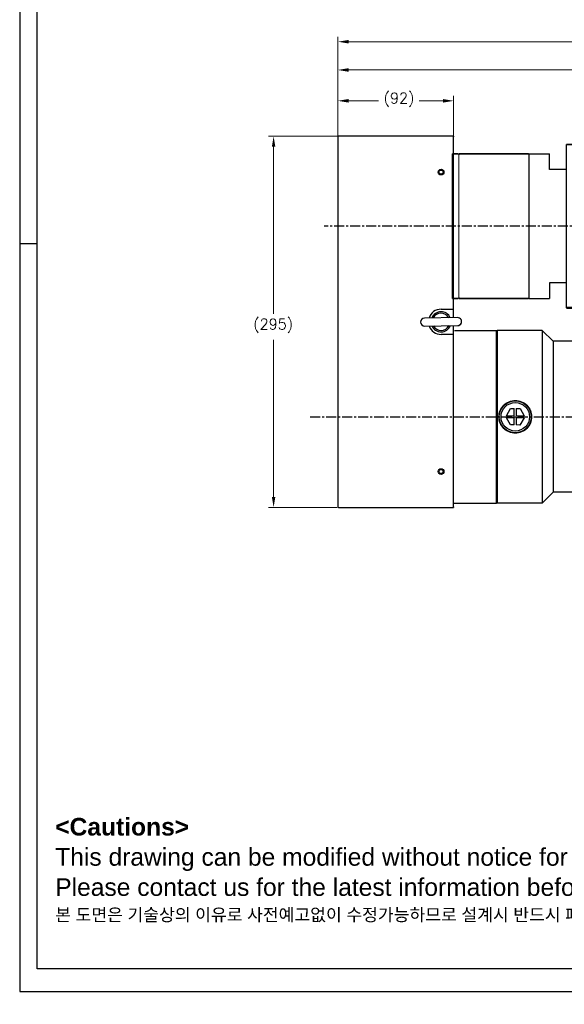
# Model space of a CAD drawing. Extents: x 18241 to 19925, y -4495 to -3297.
# Tile 1 of 24: x 18241 to 18674, y -4495 to -3713. Entities that reach past the tile are written whole.
import ezdxf

# ---------------------------------------------------------------- set-up
doc = ezdxf.new("R2010")
doc.units = 0
doc.header["$LTSCALE"] = 25.4
doc.linetypes.add('CENTER', pattern=[2, 1.25, -0.25, 0.25, -0.25])
doc.layers.get('0').update_dxf_attribs({"linetype": 'CONTINUOUS'})
doc.layers.get('Defpoints').update_dxf_attribs({"linetype": 'CONTINUOUS'})
for name, color, linetype, lineweight in [('AM_0', 7, 'CONTINUOUS', 50), ('AM_5_Dimension', 6, 'CONTINUOUS', 13), ('ATA-DIM', 252, 'CONTINUOUS', 25), ('ATA-TEXT', 7, 'CONTINUOUS', 25), ('Layer0000', 7, 'CONTINUOUS', 25), ('외형선(ISO)', 7, 'CONTINUOUS', 35)]:
    doc.layers.add(name, color=color, linetype=linetype, lineweight=lineweight)
doc.layers.add('ATA-CENTER', color=133, linetype='CENTER')
doc.styles.get("Standard").update_dxf_attribs({"font": 'simplex.shx'})
doc.styles.add('주 문자 (ISO)', font='arial.ttf')
doc.dimstyles.new('ata_A1', dxfattribs={"dimtxt": 4.2, "dimasz": 4.2, "dimexe": 2, "dimexo": 2, "dimgap": 2, "dimtad": 0, "dimtih": 1, "dimtoh": 1, "dimdec": 6, "dimdsep": 46, "dimtxsty": 'Standard', "dimcen": 0, "dimclrd": 252, "dimclre": 252, "dimclrt": 4, "dimadec": 6, "dimazin": 2, "dimtfac": 1, "dimtdec": 6, "dimtofl": 0, "dimtmove": 0, "dimatfit": 3, "dimfxl": 0, "dimtolj": 1, "dimtzin": 0, "dimlwd": 0, "dimlwe": 0, "dimarcsym": 0})

# ---------------------------------------------------------------- blocks, each defined once
blk = doc.blocks.new('*D15336')
at = {"layer": 'ATA-DIM', "color": 252, "lineweight": 0}
for p, q in [((18493.71, -3805.1), (18493.71, -3772.97)), ((18502.11, -3776.97), (18526.03, -3776.97)), ((18577.31, -3776.97), (18558.39, -3776.97)), ((18585.71, -3805.1), (18585.71, -3772.97))]:
    blk.add_line(p, q, dxfattribs=at)
at = {"layer": 'ATA-DIM', "color": 252}
for points in [[(18502.11, -3775.57), (18502.11, -3778.37), (18493.71, -3776.97)], [(18577.31, -3778.37), (18577.31, -3775.57), (18585.71, -3776.97)]]:
    blk.add_solid(points, dxfattribs=at)
at = {"layer": 'Defpoints', "color": 0}
for p in [(18585.71, -3776.97), (18493.71, -3809.1), (18585.71, -3809.1)]:
    blk.add_point(p, dxfattribs=at)
at = {"layer": 'ATA-DIM', "color": 4, "insert": (18530.03, -3770.59), "char_height": 8.4, "attachment_point": 1}
blk.add_mtext('\\A1;(92)', dxfattribs=at)
blk = doc.blocks.new('DEH')
at = {"color": 0, "ltscale": 5}
blk.add_line((12758.38, -3927.55), (12758.38, -3797.55), dxfattribs=at)
for p, q in [((12667.78, -3920.05), (12667.78, -3805.05)), ((12728.58, -3805.05), (12744.88, -3805.05)), ((12744.88, -3817.55), (12744.88, -3805.05)), ((12744.88, -3907.55), (12744.88, -3920.05)), ((12728.58, -3920.05), (12744.88, -3920.05))]:
    blk.add_line(p, q)
at = {"color": 7}
for p, q in [((12728.58, -3920.05), (12728.58, -3805.05)), ((12728.58, -3919.55), (12728.58, -3805.55))]:
    blk.add_line(p, q, dxfattribs=at)
at = {"ltscale": 5}
for p, q in [((12758.38, -3817.55), (12744.88, -3817.55)), ((12758.38, -3907.55), (12744.88, -3907.55))]:
    blk.add_line(p, q, dxfattribs=at)
at = {"layer": 'AM_0'}
blk.add_line((12758.38, -3927.55), (12799.88, -3927.55), dxfattribs=at)
at = {"layer": 'AM_5_Dimension', "color": 0}
for p, q in [((12672.58, -3919.55), (12672.58, -3805.55)), ((12728.58, -3805.05), (12728.58, -3920.05))]:
    blk.add_line(p, q, dxfattribs=at)
at = {"layer": 'Layer0000', "color": 7, "linetype": 'Continuous', "lineweight": 25}
for p, q in [((12799.58, -3811.74), (12799.58, -3797.55)), ((12799.58, -3913.35), (12799.58, -3811.74)), ((12799.58, -3913.35), (12799.58, -3927.55))]:
    blk.add_line(p, q, dxfattribs=at)
at = {"layer": '외형선(ISO)'}
for p, q in [((12799.88, -3797.55), (12758.38, -3797.55)), ((12672.08, -3805.05), (12667.78, -3805.05)), ((12672.58, -3805.55), (12672.08, -3805.05)), ((12673.08, -3805.05), (12672.58, -3805.55)), ((12673.08, -3805.05), (12728.08, -3805.05)), ((12728.58, -3805.55), (12728.08, -3805.05)), ((12728.58, -3805.55), (12729.08, -3805.05)), ((12667.78, -3920.05), (12672.08, -3920.05)), ((12672.58, -3919.55), (12672.08, -3920.05)), ((12672.58, -3919.55), (12673.08, -3920.05)), ((12673.08, -3920.05), (12728.08, -3920.05)), ((12728.58, -3919.55), (12728.08, -3920.05))]:
    blk.add_line(p, q, dxfattribs=at)
blk = doc.blocks.new('*D15335')
at = {"layer": 'ATA-DIM', "color": 252, "lineweight": 0}
for p, q in [((18493.21, -3805.1), (18438.55, -3805.1)), ((18442.55, -3813.5), (18442.55, -3946.22)), ((18442.55, -4091.7), (18442.55, -3966.98)), ((18493.21, -4100.1), (18438.55, -4100.1))]:
    blk.add_line(p, q, dxfattribs=at)
at = {"layer": 'ATA-DIM', "color": 252}
for points in [[(18443.95, -3813.5), (18441.15, -3813.5), (18442.55, -3805.1)], [(18441.15, -4091.7), (18443.95, -4091.7), (18442.55, -4100.1)]]:
    blk.add_solid(points, dxfattribs=at)
at = {"layer": 'Defpoints', "color": 0}
for p in [(18442.55, -3805.1), (18497.21, -3805.1), (18497.21, -4100.1)]:
    blk.add_point(p, dxfattribs=at)
at = {"layer": 'ATA-DIM', "color": 4, "insert": (18426.38, -3950.22), "char_height": 8.4, "attachment_point": 1}
blk.add_mtext('\\A1;(295)', dxfattribs=at)
blk = doc.blocks.new('*D15344')
at = {"layer": 'ATA-DIM', "color": 252, "lineweight": 0}
for p, q in [((18493.71, -3802.1), (18493.71, -3748.46)), ((18502.11, -3752.46), (18725.42, -3752.46)), ((18978.31, -3752.46), (18755.01, -3752.46)), ((18986.71, -3835.89), (18986.71, -3748.46))]:
    blk.add_line(p, q, dxfattribs=at)
at = {"layer": 'ATA-DIM', "color": 252}
for points in [[(18502.11, -3751.06), (18502.11, -3753.86), (18493.71, -3752.46)], [(18978.31, -3753.86), (18978.31, -3751.06), (18986.71, -3752.46)]]:
    blk.add_solid(points, dxfattribs=at)
at = {"layer": 'Defpoints', "color": 0}
for p in [(18493.71, -3752.46), (18493.71, -3806.1), (18986.71, -3839.89)]:
    blk.add_point(p, dxfattribs=at)
at = {"layer": 'ATA-DIM', "color": 4, "insert": (18740.21, -3752.46), "char_height": 8.4, "attachment_point": 5}
blk.add_mtext('\\A1;493', dxfattribs=at)
blk = doc.blocks.new('*D15343')
at = {"layer": 'ATA-DIM', "color": 252, "lineweight": 0}
for p, q in [((18493.71, -3801.6), (18493.71, -3726)), ((18502.11, -3730), (18730.8, -3730)), ((19041.31, -3730), (18812.63, -3730)), ((19049.71, -3952.1), (19049.71, -3726))]:
    blk.add_line(p, q, dxfattribs=at)
at = {"layer": 'ATA-DIM', "color": 252}
for points in [[(18502.11, -3728.6), (18502.11, -3731.4), (18493.71, -3730)], [(19041.31, -3731.4), (19041.31, -3728.6), (19049.71, -3730)]]:
    blk.add_solid(points, dxfattribs=at)
at = {"layer": 'Defpoints', "color": 0}
for p in [(19049.71, -3730), (18493.71, -3805.6), (19049.71, -3956.1)]:
    blk.add_point(p, dxfattribs=at)
at = {"layer": 'ATA-DIM', "color": 4, "insert": (18771.71, -3730), "char_height": 8.4, "attachment_point": 5}
blk.add_mtext('\\A1;556(T+356)', dxfattribs=at)
blk = doc.blocks.new('ata-Border-A1-002')
at = {"color": 253, "ltscale": 0.5}
for p, q in [((0, 594), (0, 0)), ((7, 297), (0, 297)), ((0, 0), (841, 0))]:
    blk.add_line(p, q, dxfattribs=at)
at = {"ltscale": 0.5}
blk.add_line((7, 9), (7, 585), dxfattribs=at)
blk.add_line((834, 9), (7, 9))

msp = doc.modelspace()

# ---------------------------------------------------------------- linework, layer by layer
for p, q in [((18493.7146576, -3805.60047), (18493.7146576, -4099.60047)), ((18585.7146576, -3805.10047), (18494.2146576, -3805.10047)), ((18585.7146576, -3805.10047), (18585.7146576, -3805.60047)), ((18585.7146576, -3946.60047), (18585.7146576, -3805.60047)), ((18575.7146576, -3942.60047), (18585.7146576, -3942.60047)), ((18585.2146576, -3942.60047), (18585.2146576, -3949.3162354)), ((18585.7146576, -3949.3091869), (18585.7146576, -3942.60047)), ((18588.81895, -3949.2654257), (18562.5215629, -3949.6361402)), ((18566.2146576, -3949.5840786), (18566.2146576, -3949.477971)), ((18562.6103652, -3955.9355143), (18588.9077524, -3955.5647998)), ((18585.2146576, -3955.6168614), (18585.2146576, -3962.60047)), ((18585.7146576, -3962.60047), (18585.7146576, -3955.6098129)), ((18585.7146576, -3962.60047), (18575.7146576, -3962.60047)), ((18585.7146576, -4099.60047), (18585.7146576, -3962.60047)), ((18586.3774124, -3959.60047), (18619.7146576, -3959.60047)), ((18619.7146576, -4096.60047), (18619.7146576, -3959.60047)), ((18619.7146576, -3960.10047), (18620.2146576, -3959.60047)), ((18620.2146576, -3959.60047), (18620.2146576, -4096.60047)), ((18656.2146576, -3959.60047), (18620.2146576, -3959.60047)), ((18656.2146576, -3959.60047), (18656.2146576, -4096.60047)), ((18664.7146576, -3968.10047), (18656.2146576, -3959.60047)), ((18664.7146576, -3968.10047), (18664.7146576, -4088.10047)), ((18682.7146576, -3968.10047), (18664.7146576, -3968.10047)), ((18627.676024, -4027.2572798), (18631.0018218, -4021.5775731)), ((18631.0018218, -4021.5775731), (18633.954543, -4021.5956852)), ((18633.9195798, -4027.2955779), (18633.954543, -4021.5956852)), ((18635.5545129, -4021.6054994), (18635.5195497, -4027.3053922)), ((18635.5545129, -4021.6054994), (18638.5072341, -4021.6236114)), ((18638.5072341, -4021.6236114), (18641.7631055, -4027.3436902)), ((18633.9097656, -4028.8955478), (18627.6662097, -4028.8572497)), ((18630.9220811, -4034.5773285), (18627.6662097, -4028.8572497)), ((18627.676024, -4027.2572798), (18633.9195798, -4027.2955779)), ((18633.8748023, -4034.5954406), (18633.9097656, -4028.8955478)), ((18635.5097355, -4028.9053621), (18635.4747722, -4034.6052548)), ((18641.7532913, -4028.9436601), (18635.5097355, -4028.9053621)), ((18635.5195497, -4027.3053922), (18641.7631055, -4027.3436902)), ((18641.7532913, -4028.9436601), (18638.4274934, -4034.6233669)), ((18633.8748023, -4034.5954406), (18630.9220811, -4034.5773285)), ((18638.4274934, -4034.6233669), (18635.4747722, -4034.6052548)), ((18664.7146576, -4088.10047), (18656.2146576, -4096.60047)), ((18682.7146576, -4088.10047), (18664.7146576, -4088.10047)), ((18494.2146576, -4100.10047), (18585.7146576, -4100.10047)), ((18585.7146576, -4096.60047), (18619.7146576, -4096.60047)), ((18585.7146576, -4099.60047), (18585.7146576, -4100.10047)), ((18619.7146576, -4096.10047), (18620.2146576, -4096.60047)), ((18656.2146576, -4096.60047), (18620.2146576, -4096.60047))]:
    msp.add_line(p, q)
for centre, radius in [((18575.7146576, -3833.60047), 2.25), ((18575.7146576, -3833.60047), 1.621), ((18634.7146576, -4028.10047), 12.7), ((18634.7146576, -4028.10047), 11.325189), ((18575.7146576, -4071.60047), 2.25), ((18575.7146576, -4071.60047), 1.621)]:
    msp.add_circle(centre, radius)
for centre, radius, start, end in [((18494.2146576, -3805.60047), 0.5, 90, 180), ((18575.7146576, -3952.60047), 10, 90, 162.4468319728), ((18562.5659641, -3952.7858273), 3.15, 90.8076457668, 270.8076457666), ((18575.7146576, -3952.60047), 8, 23.9956833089, 157.6196082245), ((18575.7146576, -3952.60047), 6.88914, 28.0168883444, 153.598403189), ((18588.8633512, -3952.4151127), 3.15, 270.8076457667, 90.8076457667), ((18575.7146576, -3952.60047), 10, 199.1684595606, 270), ((18575.7146576, -3952.60047), 8, 203.9956833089, 337.6196082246), ((18575.7146576, -3952.60047), 6.88914, 208.0168883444, 333.598403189), ((18588.8646576, -3952.60047), 3.15, 287.7527901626, 2.0898525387), ((18494.2146576, -4099.60047), 0.5, 180, 270)]:
    msp.add_arc(centre, radius, start, end)
for points, knots in [([(18621.7146576, -4028.10047), (18621.7146576, -4026.4639224), (18622.0425332, -4024.7209763), (18623.3704752, -4021.5191904), (18624.3703248, -4020.0600265), (18626.6742663, -4017.756085), (18628.133408, -4016.7562763), (18631.3351169, -4015.4283639), (18633.0780359, -4015.10047), (18634.7146576, -4015.10047), (18636.3512793, -4015.10047), (18638.0941984, -4015.4283639), (18641.2959073, -4016.7562763), (18642.755049, -4017.756085), (18645.0589905, -4020.0600265), (18646.05884, -4021.5191904), (18647.3867821, -4024.7209763), (18647.7146576, -4026.4639224), (18647.7146576, -4028.10047)], [5.891704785, 5.891704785, 5.891704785, 5.891704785, 6.3826690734, 6.3826690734, 6.8736333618, 6.8736333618, 7.3646198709, 7.3646198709, 7.85560638, 7.85560638, 7.85560638, 8.3465928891, 8.3465928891, 8.8375793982, 8.8375793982, 9.3285436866, 9.3285436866, 9.819507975, 9.819507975, 9.819507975, 9.819507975]), ([(18647.7146576, -4028.10047), (18647.7146576, -4029.7370176), (18647.3867821, -4031.4799637), (18646.05884, -4034.6817496), (18645.0589905, -4036.1409135), (18642.755049, -4038.444855), (18641.2959073, -4039.4446637), (18638.0941984, -4040.7725761), (18636.3512793, -4041.10047), (18633.0780359, -4041.10047), (18631.3351169, -4040.7725761), (18628.133408, -4039.4446637), (18626.6742663, -4038.444855), (18624.3703248, -4036.1409135), (18623.3704752, -4034.6817496), (18622.0425332, -4031.4799637), (18621.7146576, -4029.7370176), (18621.7146576, -4028.10047)], [1.963901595, 1.963901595, 1.963901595, 1.963901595, 2.4548658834, 2.4548658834, 2.9458301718, 2.9458301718, 3.4368166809, 3.4368166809, 3.92780319, 3.92780319, 4.4187896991, 4.4187896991, 4.9097762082, 4.9097762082, 5.4007404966, 5.4007404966, 5.891704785, 5.891704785, 5.891704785, 5.891704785])]:
    msp.add_open_spline(points, degree=3, knots=knots)
at = {"layer": 'ATA-CENTER', "ltscale": 0.25}
for p, q in [((18993.9145303, -3876.60047), (18482.6425056, -3876.60047)), ((18471.6474001, -4028.10047), (19296.2513609, -4028.10047))]:
    msp.add_line(p, q, dxfattribs=at)

# ---------------------------------------------------------------- block references
at = {"xscale": 2, "yscale": 2, "zscale": 2}
msp.add_blockref('ata-Border-A1-002', (18240.6270144, -4484.7060806), dxfattribs=at)
msp.add_blockref('DEH', (5917.1394072, -14.0517025))

# ---------------------------------------------------------------- texts
at = {"layer": 'ATA-TEXT', "color": 7, "insert": (18268.8791077, -4346.8631839), "char_height": 6.9999998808, "attachment_point": 1, "line_spacing_factor": 1.027748, "style": '주 문자 (ISO)'}
msp.add_mtext('{\\fArial|b1|i0|c129|p34;\\H2.00000x;<Cautions> }\\P{\\fArial|b0|i0|c129|p34;\\H2.00000x;This drawing can be modified without notice for technical improvement,}\\P{\\fArial|b0|i0|c129|p34;\\H2.00000x;Please contact us for the latest information before design.}\\P{\\fGulim|b0|i0|c129|p50;\\H1.42857x;본 도면은 기술상의 이유로 사전예고없이 수정가능하므로 설계시 반드시 폐사에 문의하시기 바랍니다}{\\fArial|b0|i0|c129|p34;\\H1.42857x;.}', dxfattribs=at)

# ---------------------------------------------------------------- dimensions: what is measured, and where the dimension line sits
at = {"layer": 'ATA-DIM'}
dim = msp.add_linear_dim(base=(19049.7146576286, -3729.9983779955), p1=(18493.7146576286, -3805.6004699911), p2=(19049.7146576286, -3956.1004699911), text='<>(T+356)', dimstyle='ata_A1', override={"dimscale": 2, "dimtxt": 4.2, "dimtxsty": 'Standard', "dimtfac": 0.571429, "dimtdec": 2, "dimtfill": 0}, dxfattribs=at)
dim.commit()
dim.dimension.update_dxf_attribs({"geometry": '*D15343', "text_midpoint": (18771.7146576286, -3729.9983779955)})
dim = msp.add_linear_dim(base=(18493.7146576, -3752.4559946), p1=(18986.7146576, -3839.8940673), p2=(18493.7146576, -3806.10047), dimstyle='ata_A1', override={"dimscale": 2, "dimtfac": 0.571429, "dimtdec": 2, "dimtfill": 0}, dxfattribs=at)
dim.commit()
dim.dimension.update_dxf_attribs({"geometry": '*D15344', "text_midpoint": (18740.2146576, -3752.4559946)})
for base, p1, p2, angle, picture, middle in [((18585.7146576, -3776.9725022), (18493.7146576, -3809.10047), (18585.7146576, -3809.10047), 180, '*D15336', (18542.2146576, -3776.9725022)), ((18442.5495736, -3805.10047), (18497.2146576, -4100.10047), (18497.2146576, -3805.10047), 270, '*D15335', (18442.5495736, -3956.60047))]:
    dim = msp.add_linear_dim(base=base, p1=p1, p2=p2, angle=angle, text='(<>)', dimstyle='ata_A1', override={"dimscale": 2, "dimtol": 0, "dimlim": 0, "dimtp": 0, "dimtm": 0, "dimtfac": 0.571429, "dimtdec": 2, "dimtolj": 1, "dimtzin": 0}, dxfattribs=at)
    dim.commit()
    dim.dimension.update_dxf_attribs({"geometry": picture, "text_midpoint": middle, "dimtype": 160})

doc.saveas('drawing.dxf')
